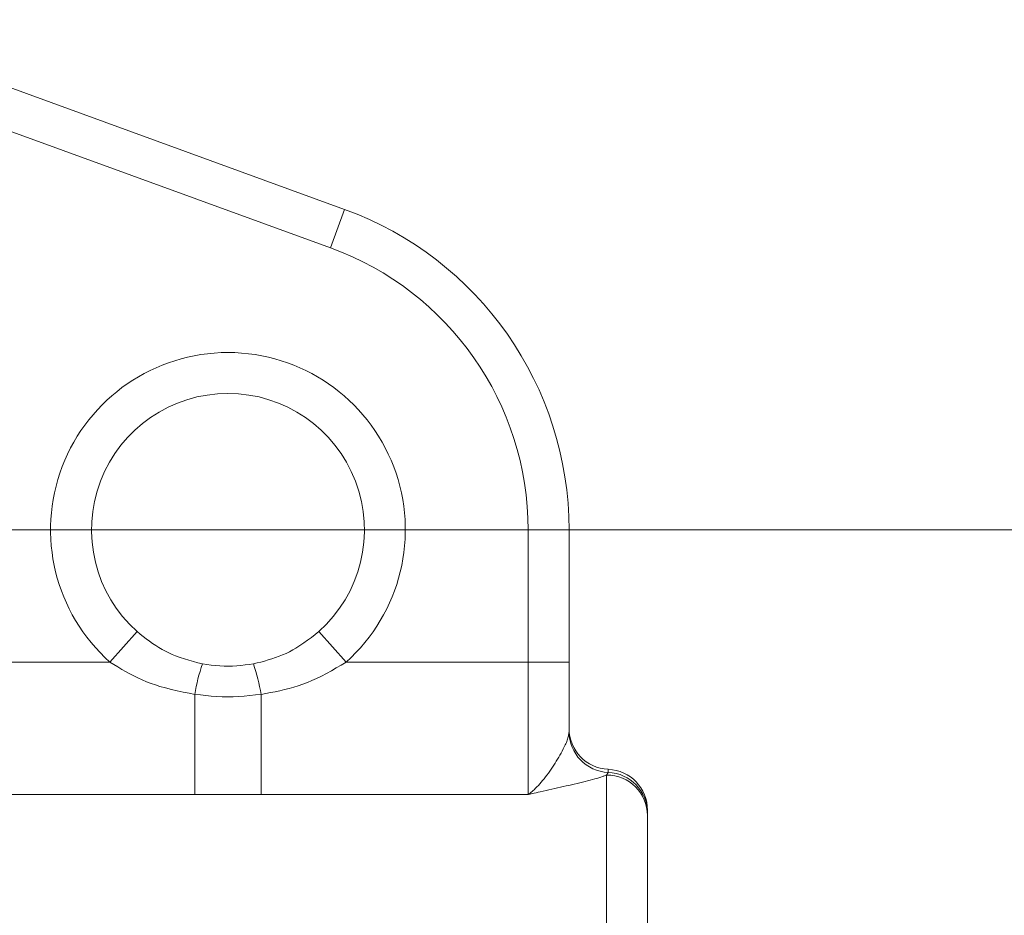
# Model space of a CAD drawing. Extents: x 193 to 943, y 26 to 526.
# Tile 238 of 256: x 420.33 to 423.94, y 122.12 to 125.4. Entities that reach past the tile are written whole.
import ezdxf
from ezdxf.lldxf.tags import DXFTag

# ---------------------------------------------------------------- set-up
doc = ezdxf.new("R2010")
doc.units = 0
doc.layers.get('0').update_dxf_attribs({"lineweight": 25})
doc.layers.add('KG4_HLS_S_____ZEICHNEN_SWLF', color=40, linetype='SWL', lineweight=25, true_color=0xffbf00)
doc.layers.add('KG4_HLS_SYA', color=7, linetype='Continuous', lineweight=25)
doc.styles.get("Standard").update_dxf_attribs({"font": 'ARIALN.TTF', "width": 0.8})
tags = doc.linetypes.add('SWL', pattern='A,6.35,["_",Standard,S=5.08,R=0,X=-0.51,Y=-0.51],2.54', length=8.89).pattern_tags.tags
tags[13:14] = [DXFTag(74, 4), DXFTag(75, 0), DXFTag(340, '0'), DXFTag(46, 1.0), DXFTag(50, 0.0), DXFTag(44, 0.0), DXFTag(45, 0.0)]

# ---------------------------------------------------------------- blocks, each defined once
blk = doc.blocks.new('Kreis-A069HVQQ7N', base_point=(422.3412, 122.6541))
at = {"color": 0, "lineweight": -2}
blk.add_ellipse((422.4912, 122.804), major_axis=(-0.15, 0), ratio=1, start_param=0, end_param=1.529118, dxfattribs=at)
blk = doc.blocks.new('Kreis-A069HVQS7N', base_point=(422.485, 122.5042))
at = {"color": 0, "lineweight": -2}
blk.add_ellipse((422.4787, 122.5042), major_axis=(0.15, 0), ratio=1, start_param=0, end_param=1.529118, dxfattribs=at)
blk = doc.blocks.new('Spline-A069HWM67N', base_point=(420.998, 123.0319))
at = {"color": 0, "lineweight": -2}
for p, q in [((421.0139, 123.0384), (420.998, 123.0406)), ((421.1844, 123.0406), (421.1692, 123.0385)), ((421.0297, 123.0364), (421.0139, 123.0384)), ((421.0455, 123.0346), (421.0297, 123.0364)), ((421.0614, 123.0331), (421.0455, 123.0346)), ((421.0772, 123.0322), (421.0614, 123.0331)), ((421.093, 123.0319), (421.0772, 123.0322)), ((421.1083, 123.0323), (421.093, 123.0319)), ((421.1235, 123.0332), (421.1083, 123.0323)), ((421.1387, 123.0347), (421.1235, 123.0332)), ((421.1539, 123.0365), (421.1387, 123.0347)), ((421.1692, 123.0385), (421.1539, 123.0365))]:
    blk.add_line(p, q, dxfattribs=at)
blk = doc.blocks.new('Spline-A069HWM87N', base_point=(420.7584, 123.0406))
at = {"color": 0, "lineweight": -2}
for p, q in [((420.7695, 123.1498), (420.7584, 123.1587)), ((420.7806, 123.141), (420.7695, 123.1498)), ((420.7918, 123.1324), (420.7806, 123.141)), ((420.8031, 123.1239), (420.7918, 123.1324)), ((420.8146, 123.1157), (420.8031, 123.1239)), ((420.8263, 123.1078), (420.8146, 123.1157)), ((420.838, 123.1005), (420.8263, 123.1078)), ((420.8499, 123.0936), (420.838, 123.1005)), ((420.862, 123.0871), (420.8499, 123.0936)), ((420.8743, 123.081), (420.862, 123.0871)), ((420.8868, 123.0754), (420.8743, 123.081)), ((420.8994, 123.0701), (420.8868, 123.0754)), ((420.9155, 123.0642), (420.8994, 123.0701)), ((420.9317, 123.0588), (420.9155, 123.0642)), ((420.9482, 123.0538), (420.9317, 123.0588)), ((420.9647, 123.0492), (420.9482, 123.0538)), ((420.9814, 123.0449), (420.9647, 123.0492)), ((420.998, 123.0406), (420.9814, 123.0449))]:
    blk.add_line(p, q, dxfattribs=at)
blk = doc.blocks.new('Spline-A069HWMA7N', base_point=(421.1844, 123.0406))
at = {"color": 0, "lineweight": -2}
for p, q in [((421.4105, 123.1481), (421.3969, 123.1375)), ((421.424, 123.1587), (421.4105, 123.1481)), ((421.3692, 123.1172), (421.355, 123.1075)), ((421.3831, 123.1272), (421.3692, 123.1172)), ((421.3969, 123.1375), (421.3831, 123.1272)), ((421.3041, 123.0791), (421.2916, 123.0734)), ((421.3164, 123.0851), (421.3041, 123.0791)), ((421.3286, 123.0916), (421.3164, 123.0851)), ((421.3405, 123.0984), (421.3286, 123.0916)), ((421.355, 123.1075), (421.3405, 123.0984)), ((421.1981, 123.044), (421.1844, 123.0406)), ((421.2118, 123.0474), (421.1981, 123.044)), ((421.2255, 123.051), (421.2118, 123.0474)), ((421.2391, 123.0548), (421.2255, 123.051)), ((421.2526, 123.0589), (421.2391, 123.0548)), ((421.266, 123.0634), (421.2526, 123.0589)), ((421.2789, 123.0682), (421.266, 123.0634)), ((421.2916, 123.0734), (421.2789, 123.0682))]:
    blk.add_line(p, q, dxfattribs=at)
blk = doc.blocks.new('Kreis-A069HWMI7N', base_point=(420.5912, 123.1587))
at = {"color": 0, "lineweight": -2}
blk.add_ellipse((421.0912, 123.5319), major_axis=(0.3328, -0.3732), ratio=1, start_param=0, end_param=4.826617, dxfattribs=at)
blk = doc.blocks.new('Kreis-A069HWMK7N', base_point=(421.5187, 123.5319))
at = {"color": 0, "lineweight": -2}
blk.add_ellipse((421.0912, 123.5319), major_axis=(1.25, 0), ratio=1, start_param=0, end_param=1.22173, dxfattribs=at)
blk = doc.blocks.new('Kreis-A069HZQC7N', base_point=(422.4787, 122.4842))
at = {"color": 0, "lineweight": -2}
blk.add_ellipse((422.4792, 122.4837), major_axis=(0.1495, 0.0005), ratio=1, start_param=0, end_param=1.570774, dxfattribs=at)
blk = doc.blocks.new('Spline-A069HZQI7N', base_point=(420.9701, 122.5616))
at = {"color": 0, "lineweight": -2}
for p, q in [((420.9701, 122.5616), (420.9903, 122.5616)), ((420.9903, 122.5616), (421.0105, 122.5616)), ((421.0105, 122.5616), (421.0306, 122.5616)), ((421.0306, 122.5616), (421.0508, 122.5616)), ((421.0508, 122.5616), (421.071, 122.5616)), ((421.071, 122.5616), (421.0912, 122.5616)), ((421.0912, 122.5616), (421.1114, 122.5616)), ((421.1114, 122.5616), (421.1316, 122.5616)), ((421.1316, 122.5616), (421.1518, 122.5616)), ((421.1518, 122.5616), (421.172, 122.5616)), ((421.172, 122.5616), (421.1921, 122.5616)), ((421.1921, 122.5616), (421.2123, 122.5616))]:
    blk.add_line(p, q, dxfattribs=at)
blk = doc.blocks.new('Spline-A069HZQK7N', base_point=(422.1912, 122.5616))
at = {"color": 0, "lineweight": -2}
for p, q in [((422.3805, 122.6047), (422.3903, 122.607)), ((422.3903, 122.607), (422.3998, 122.6094)), ((422.3998, 122.6094), (422.4091, 122.6117)), ((422.4091, 122.6117), (422.418, 122.614)), ((422.418, 122.614), (422.4268, 122.6164)), ((422.4268, 122.6164), (422.4352, 122.6187)), ((422.4352, 122.6187), (422.4431, 122.6209)), ((422.4431, 122.6209), (422.4505, 122.6231)), ((422.4505, 122.6231), (422.4573, 122.6253)), ((422.4573, 122.6253), (422.4636, 122.6274)), ((422.4636, 122.6274), (422.4663, 122.6284)), ((422.4663, 122.6284), (422.469, 122.6294)), ((422.469, 122.6294), (422.4715, 122.6304)), ((422.4715, 122.6304), (422.4739, 122.6313)), ((422.4739, 122.6313), (422.4763, 122.6323)), ((422.4763, 122.6323), (422.4787, 122.6332)), ((422.2205, 122.5684), (422.2277, 122.57)), ((422.2277, 122.57), (422.2349, 122.5717)), ((422.2349, 122.5717), (422.2458, 122.5741)), ((422.2458, 122.5741), (422.2567, 122.5766)), ((422.2567, 122.5766), (422.2675, 122.579)), ((422.2675, 122.579), (422.2782, 122.5814)), ((422.2782, 122.5814), (422.2888, 122.5837)), ((422.2888, 122.5837), (422.2993, 122.5861)), ((422.2993, 122.5861), (422.3098, 122.5884)), ((422.3098, 122.5884), (422.3202, 122.5907)), ((422.3202, 122.5907), (422.3304, 122.593)), ((422.3304, 122.593), (422.3404, 122.5953)), ((422.3404, 122.5953), (422.3503, 122.5976)), ((422.3503, 122.5976), (422.36, 122.5998)), ((422.36, 122.5998), (422.3704, 122.6023)), ((422.3704, 122.6023), (422.3805, 122.6047)), ((422.1912, 122.5616), (422.1913, 122.5616)), ((422.1913, 122.5616), (422.1913, 122.5616)), ((422.1913, 122.5616), (422.1914, 122.5616)), ((422.1914, 122.5616), (422.1915, 122.5616)), ((422.1915, 122.5616), (422.1915, 122.5616)), ((422.1915, 122.5616), (422.1916, 122.5616)), ((422.1916, 122.5616), (422.1988, 122.5633)), ((422.1988, 122.5633), (422.2061, 122.565)), ((422.2061, 122.565), (422.2133, 122.5667)), ((422.2133, 122.5667), (422.2205, 122.5684))]:
    blk.add_line(p, q, dxfattribs=at)
blk = doc.blocks.new('Spline-A069HZS87N', base_point=(420.9701, 122.9199))
at = {"color": 0, "lineweight": -2}
for p, q in [((420.9701, 122.9287), (420.99, 122.9265)), ((420.99, 122.9265), (421.01, 122.9245)), ((421.01, 122.9245), (421.03, 122.9227)), ((421.03, 122.9227), (421.0499, 122.9213)), ((421.0499, 122.9213), (421.0699, 122.9203)), ((421.0699, 122.9203), (421.0899, 122.9199)), ((421.0899, 122.9199), (421.1103, 122.9203)), ((421.1103, 122.9203), (421.1307, 122.9212)), ((421.1307, 122.9212), (421.1511, 122.9226)), ((421.1511, 122.9226), (421.1715, 122.9244)), ((421.1715, 122.9244), (421.1919, 122.9265)), ((421.1919, 122.9265), (421.2123, 122.9287))]:
    blk.add_line(p, q, dxfattribs=at)
blk = doc.blocks.new('Spline-A069HZSA7N', base_point=(420.6586, 122.9287))
at = {"color": 0, "lineweight": -2}
for p, q in [((420.6586, 123.0468), (420.6729, 123.0379)), ((420.6729, 123.0379), (420.6873, 123.0292)), ((420.6873, 123.0292), (420.7018, 123.0205)), ((420.7018, 123.0205), (420.7163, 123.0121)), ((420.7163, 123.0121), (420.7311, 123.004)), ((420.7311, 123.004), (420.746, 122.9963)), ((420.746, 122.9963), (420.7615, 122.9888)), ((420.7615, 122.9888), (420.7772, 122.9818)), ((420.7772, 122.9818), (420.7931, 122.9752)), ((420.7931, 122.9752), (420.8092, 122.9691)), ((420.8092, 122.9691), (420.8255, 122.9634)), ((420.8255, 122.9634), (420.8419, 122.9582)), ((420.8419, 122.9582), (420.8629, 122.9522)), ((420.8629, 122.9522), (420.8842, 122.9467)), ((420.8842, 122.9467), (420.9055, 122.9418)), ((420.9055, 122.9418), (420.927, 122.9372)), ((420.927, 122.9372), (420.9485, 122.9329)), ((420.9485, 122.9329), (420.9701, 122.9287))]:
    blk.add_line(p, q, dxfattribs=at)
blk = doc.blocks.new('Spline-A069HZSC7N', base_point=(421.2123, 122.9287))
at = {"color": 0, "lineweight": -2}
for p, q in [((421.5061, 123.0361), (421.5238, 123.0468)), ((421.4339, 122.9955), (421.4522, 123.0051)), ((421.4522, 123.0051), (421.4703, 123.0151)), ((421.4703, 123.0151), (421.4882, 123.0255)), ((421.4882, 123.0255), (421.5061, 123.0361)), ((421.3658, 122.9663), (421.3825, 122.9726)), ((421.3825, 122.9726), (421.399, 122.9793)), ((421.399, 122.9793), (421.4153, 122.9865)), ((421.4153, 122.9865), (421.4339, 122.9955)), ((421.2123, 122.9287), (421.2295, 122.9319)), ((421.2295, 122.9319), (421.2467, 122.9352)), ((421.2467, 122.9352), (421.2638, 122.9386)), ((421.2638, 122.9386), (421.2809, 122.9422)), ((421.2809, 122.9422), (421.2979, 122.9462)), ((421.2979, 122.9462), (421.3149, 122.9505)), ((421.3149, 122.9505), (421.332, 122.9553)), ((421.332, 122.9553), (421.349, 122.9606)), ((421.349, 122.9606), (421.3658, 122.9663))]:
    blk.add_line(p, q, dxfattribs=at)
blk = doc.blocks.new('Spline-A069HZSE7N', base_point=(422.1912, 122.5616))
at = {"color": 0, "lineweight": -2}
for p, q in [((422.3403, 122.7846), (422.3408, 122.7884)), ((422.3408, 122.7884), (422.3412, 122.7922)), ((422.3293, 122.748), (422.3312, 122.7523)), ((422.3312, 122.7523), (422.333, 122.7565)), ((422.333, 122.7565), (422.3345, 122.7607)), ((422.3345, 122.7607), (422.336, 122.7648)), ((422.336, 122.7648), (422.3372, 122.7689)), ((422.3372, 122.7689), (422.3382, 122.7729)), ((422.3382, 122.7729), (422.339, 122.7769)), ((422.339, 122.7769), (422.3397, 122.7808)), ((422.3397, 122.7808), (422.3403, 122.7846)), ((422.3121, 122.7136), (422.3162, 122.7212)), ((422.3162, 122.7212), (422.3201, 122.7287)), ((422.3201, 122.7287), (422.3238, 122.7362)), ((422.3238, 122.7362), (422.3274, 122.7436)), ((422.3274, 122.7436), (422.3293, 122.748)), ((422.2898, 122.6764), (422.2945, 122.6837)), ((422.2945, 122.6837), (422.299, 122.6911)), ((422.299, 122.6911), (422.3035, 122.6986)), ((422.3035, 122.6986), (422.3078, 122.7061)), ((422.3078, 122.7061), (422.3121, 122.7136)), ((422.2653, 122.6402), (422.2705, 122.6475)), ((422.2705, 122.6475), (422.2756, 122.6549)), ((422.2756, 122.6549), (422.2804, 122.6619)), ((422.2804, 122.6619), (422.2852, 122.6691)), ((422.2852, 122.6691), (422.2898, 122.6764)), ((422.234, 122.6009), (422.2392, 122.6069)), ((422.2392, 122.6069), (422.2444, 122.6131)), ((422.2444, 122.6131), (422.2496, 122.6196)), ((422.2496, 122.6196), (422.2549, 122.6262)), ((422.2549, 122.6262), (422.2601, 122.6331)), ((422.2601, 122.6331), (422.2653, 122.6402)), ((422.1986, 122.5671), (422.2022, 122.57)), ((422.2022, 122.57), (422.2058, 122.573)), ((422.2058, 122.573), (422.2095, 122.5762)), ((422.2095, 122.5762), (422.2131, 122.5794)), ((422.2131, 122.5794), (422.2183, 122.5844)), ((422.2183, 122.5844), (422.2235, 122.5897)), ((422.2235, 122.5897), (422.2287, 122.5952)), ((422.2287, 122.5952), (422.234, 122.6009)), ((422.1912, 122.5616), (422.1912, 122.5616)), ((422.1912, 122.5616), (422.1913, 122.5616)), ((422.1913, 122.5616), (422.1914, 122.5617)), ((422.1913, 122.5616), (422.1913, 122.5616)), ((422.1914, 122.5617), (422.195, 122.5643)), ((422.1914, 122.5617), (422.1914, 122.5617)), ((422.1914, 122.5617), (422.1914, 122.5617)), ((422.195, 122.5643), (422.1986, 122.5671))]:
    blk.add_line(p, q, dxfattribs=at)
blk = doc.blocks.new('Kreis-A069HZSG7N', base_point=(422.3412, 122.6429))
at = {"color": 0, "lineweight": -2}
blk.add_ellipse((422.4909, 122.7925), major_axis=(-0.1497, -0.0003), ratio=1, start_param=0, end_param=1.529308, dxfattribs=at)
blk = doc.blocks.new('Kreis-A069HZV67N', base_point=(421.1844, 122.9287))
at = {"color": 0, "lineweight": -2}
blk.add_ellipse((420.6359, 122.8442), major_axis=(0.5764, 0.0845), ratio=1, start_param=0, end_param=0.198377, dxfattribs=at)
blk = doc.blocks.new('Kreis-A069HZV87N', base_point=(420.9701, 122.9287))
at = {"color": 0, "lineweight": -2}
blk.add_ellipse((421.5465, 122.8442), major_axis=(-0.5485, 0.1964), ratio=1, start_param=0, end_param=0.198377, dxfattribs=at)
blk = doc.blocks.new('Kreis-A069HZVM7N', base_point=(420.4412, 123.0468))
at = {"color": 0, "lineweight": -2}
blk.add_ellipse((421.0912, 123.5319), major_axis=(0.4326, -0.4851), ratio=1, start_param=0, end_param=4.826617, dxfattribs=at)
blk = doc.blocks.new('Kreis-A069HZVO7N', base_point=(421.4674, 123.5319))
at = {"color": 0, "lineweight": -2}
blk.add_ellipse((421.0912, 123.5319), major_axis=(1.1, 0), ratio=1, start_param=0, end_param=1.22173, dxfattribs=at)
blk = doc.blocks.new('Kreis-A069HZVQ7N', base_point=(422.485, 122.4936))
at = {"color": 0, "lineweight": -2}
blk.add_ellipse((422.479, 122.4933), major_axis=(0.1497, 0.0003), ratio=1, start_param=0, end_param=1.529308, dxfattribs=at)

msp = doc.modelspace()

# ---------------------------------------------------------------- linework, layer by layer
at = {"layer": 'KG4_HLS_S_____ZEICHNEN_SWLF', "lineweight": 9, "ltscale": 0.13}
msp.add_line((415.2045, 123.5325), (500.1413, 123.5291), dxfattribs=at)
at = {"layer": 'KG4_HLS_SYA', "color": 7, "linetype": 'Continuous', "lineweight": 9, "ltscale": 0.13}
for p, q in [((421.5187, 124.7065), (419.6085, 125.4018)), ((422.3412, 123.0468), (422.3412, 123.5319)), ((422.3412, 122.7922), (422.3412, 123.0468)), ((422.6287, 122.4936), (422.6287, 122.5042)), ((422.6287, 122.4842), (422.6287, 122.4936)), ((422.6287, 119.529), (422.6287, 122.4842))]:
    msp.add_line(p, q, dxfattribs=at)
at = {"layer": 'KG4_HLS_SYA', "color": 8, "linetype": 'Continuous', "lineweight": 9, "ltscale": 0.13, "true_color": 0x808080}
for p, q in [((419.5572, 125.2608), (421.4674, 124.5655)), ((421.4674, 124.5655), (421.5187, 124.7065)), ((422.1912, 123.5319), (422.1912, 123.0468)), ((422.1912, 123.5319), (422.3412, 123.5319)), ((420.6586, 123.0468), (420.7584, 123.1587)), ((421.424, 123.1587), (421.5238, 123.0468)), ((420.6586, 123.0468), (419.5572, 123.0468)), ((422.1912, 123.0468), (421.5238, 123.0468)), ((422.1912, 123.0468), (422.1912, 122.5616)), ((422.1912, 123.0468), (422.3412, 123.0468)), ((420.9701, 122.9287), (420.9701, 122.5616)), ((421.2123, 122.9287), (421.2123, 122.5616)), ((422.485, 122.6429), (422.4787, 122.6332)), ((422.485, 122.6541), (422.485, 122.6429)), ((422.4787, 122.6332), (422.4787, 119.529)), ((419.3631, 122.5616), (420.9701, 122.5616)), ((421.2123, 122.5616), (422.1912, 122.5616))]:
    msp.add_line(p, q, dxfattribs=at)

# ---------------------------------------------------------------- block references
at = {"layer": 'KG4_HLS_SYA', "color": 7, "linetype": 'Continuous', "lineweight": 9, "ltscale": 0.13}
for name, p in [('Kreis-A069HWMK7N', (421.5187, 123.5319)), ('Kreis-A069HVQQ7N', (422.3412, 122.6541)), ('Kreis-A069HVQS7N', (422.485, 122.5042))]:
    msp.add_blockref(name, p, dxfattribs=at)
at = {"layer": 'KG4_HLS_SYA', "color": 8, "linetype": 'Continuous', "lineweight": 9, "ltscale": 0.13, "true_color": 0x808080}
for name, p in [('Kreis-A069HZVO7N', (421.4674, 123.5319)), ('Kreis-A069HZVM7N', (420.4412, 123.0468)), ('Kreis-A069HWMI7N', (420.5912, 123.1587)), ('Spline-A069HWM87N', (420.7584, 123.0406)), ('Spline-A069HWMA7N', (421.1844, 123.0406)), ('Spline-A069HZSA7N', (420.6586, 122.9287)), ('Kreis-A069HZV87N', (420.9701, 122.9287)), ('Spline-A069HWM67N', (420.998, 123.0319)), ('Kreis-A069HZV67N', (421.1844, 122.9287)), ('Spline-A069HZSC7N', (421.2123, 122.9287)), ('Spline-A069HZS87N', (420.9701, 122.9199)), ('Spline-A069HZSE7N', (422.1912, 122.5616)), ('Kreis-A069HZSG7N', (422.3412, 122.6429)), ('Kreis-A069HZVQ7N', (422.485, 122.4936)), ('Spline-A069HZQK7N', (422.1912, 122.5616)), ('Kreis-A069HZQC7N', (422.4787, 122.4842)), ('Spline-A069HZQI7N', (420.9701, 122.5616))]:
    msp.add_blockref(name, p, dxfattribs=at)

doc.saveas('drawing.dxf')
